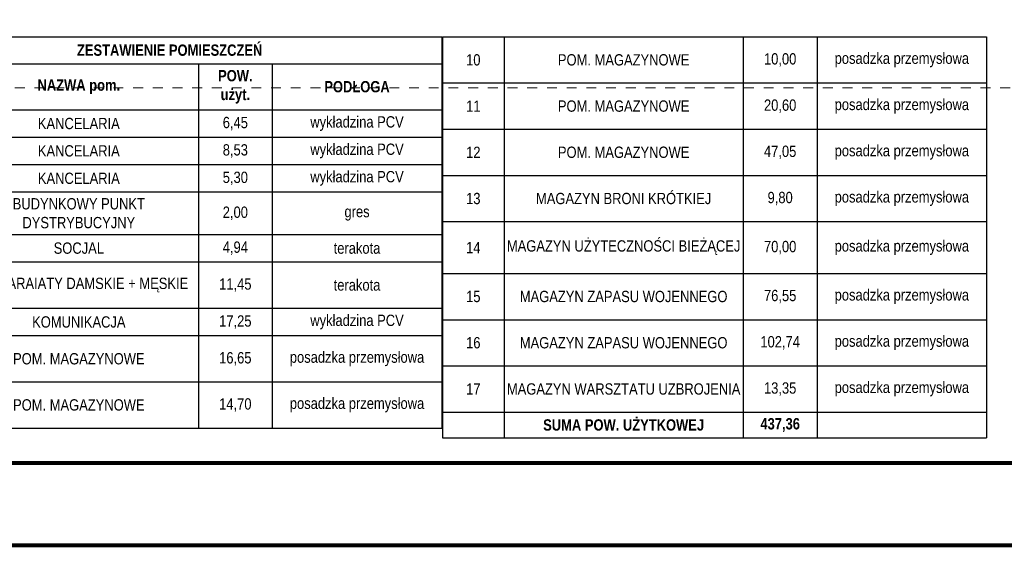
# Model space of a CAD drawing. Header units: centimetres. Extents: x -2715 to 104803, y -2198 to 32152.
# Tile 24 of 44: x 87425 to 88624, y -1446 to -803. Entities that reach past the tile are written whole.
import ezdxf

# ---------------------------------------------------------------- set-up
doc = ezdxf.new("R2010")
doc.units = ezdxf.units.CM
doc.header["$MEASUREMENT"] = 0
doc.linetypes.add('Dash', pattern=[0.6, 0.3, -0.3])
doc.layers.add('1_ view 1', color=7, linetype='Continuous', lineweight=15)
doc.layers.add('1_ wall DIV proj.', color=7, linetype='Continuous', lineweight=40, true_color=0x1a8cff)
doc.styles.get("Standard").update_dxf_attribs({"font": 'arial.ttf'})

# ---------------------------------------------------------------- blocks, each defined once
blk = doc.blocks.new('dsafdsgfdhgfhgfhgfhgf')
at = {"layer": '1_ view 1', "color": 150, "linetype": 'Dash', "ltscale": 40}
blk.add_lwpolyline([(2036.1, -120), (2036, -397), (-475, -397.1), (-475, -0.1)], dxfattribs=at)
blk = doc.blocks.new('*T5789')
at = {"color": 0, "lineweight": -2}
for p, q in [((0, 0), (662.5, 0)), ((0, 0), (0, -476.3)), ((662.5, 0), (662.5, -476.3)), ((663.5, 0), (1326, 0)), ((663.5, 0), (663.5, -488.2)), ((738.5, 0), (738.5, -488.2)), ((1029.7, 0), (1029.7, -488.2)), ((1119.7, 0), (1119.7, -488.2)), ((1326, 0), (1326, -488.2)), ((0, -32.7), (662.5, -32.7)), ((75, -32.7), (75, -476.3)), ((366.2, -32.7), (366.2, -476.3)), ((456.2, -32.7), (456.2, -476.3)), ((663.5, -56.2), (1326, -56.2)), ((0, -88.9), (662.5, -88.9)), ((663.5, -112.5), (1326, -112.5)), ((0, -122.3), (662.5, -122.3)), ((0, -155.6), (662.5, -155.6)), ((663.5, -168.8), (1326, -168.8)), ((0, -188.9), (662.5, -188.9)), ((663.5, -225), (1326, -225)), ((0, -240.6), (662.5, -240.6)), ((0, -273.9), (662.5, -273.9)), ((663.5, -288.1), (1326, -288.1)), ((0, -330.5), (662.5, -330.5)), ((663.5, -344.4), (1326, -344.4)), ((0, -363.8), (662.5, -363.8)), ((663.5, -400.6), (1326, -400.6)), ((0, -420.1), (662.5, -420.1)), ((663.5, -456.9), (1326, -456.9)), ((0, -476.3), (662.5, -476.3)), ((663.5, -488.2), (1326, -488.2))]:
    blk.add_line(p, q, dxfattribs=at)
at = {"color": 0, "char_height": 13.75, "attachment_point": 5}
for s, insert, width in [('{\\fAptos Narrow|b1|i0|c1|p54;ZESTAWIENIE POMIESZCZEŃ}', (331.2, -16.3), 647.5), ('{\\fAptos Narrow|b0|i0|c1|p54;posadzka przemysłowa}', (1222.9, -28.1), 191.25), ('{\\fAptos Narrow|b0|i0|c1|p54;10}', (701, -28.1), 60), ('{\\fAptos Narrow|b0|i0|c1|p54;POM. MAGAZYNOWE}', (884.1, -28.1), 276.25), ('{\\fAptos Narrow|b0|i0|c1|p54;10,00}', (1074.7, -28.1), 75), ('{\\fAptos Narrow|b1|i0|c1|p54;NR pom.}', (37.5, -60.8), 60), ('{\\fAptos Narrow|b1|i0|c1|p54;POW. użyt.}', (411.2, -60.8), 75), ('{\\fAptos Narrow|b1|i0|c1|p54;NAZWA pom. }', (220.6, -60.8), 276.25), ('{\\fAptos Narrow|b1|i0|c1|p54;PODŁOGA}', (559.4, -60.8), 191.25), ('{\\fAptos Narrow|b0|i0|c1|p54;posadzka przemysłowa}', (1222.9, -84.4), 191.25), ('{\\fAptos Narrow|b0|i0|c1|p54;11}', (701, -84.4), 60), ('{\\fAptos Narrow|b0|i0|c1|p54;POM. MAGAZYNOWE}', (884.1, -84.4), 276.25), ('{\\fAptos Narrow|b0|i0|c1|p54;20,60}', (1074.7, -84.4), 75), ('{\\fAptos Narrow|b0|i0|c1|p54;1}', (37.5, -105.6), 60), ('{\\fAptos Narrow|b0|i0|c1|p54;KANCELARIA}', (220.6, -105.6), 276.25), ('{\\fAptos Narrow|b0|i0|c1|p54;6,45}', (411.2, -105.6), 75), ('{\\fAptos Narrow|b0|i0|c1|p54;wykładzina PCV}', (559.4, -105.6), 191.25), ('{\\fAptos Narrow|b0|i0|c1|p54;2}', (37.5, -138.9), 60), ('{\\fAptos Narrow|b0|i0|c1|p54;KANCELARIA}', (220.6, -138.9), 276.25), ('{\\fAptos Narrow|b0|i0|c1|p54;8,53}', (411.2, -138.9), 75), ('{\\fAptos Narrow|b0|i0|c1|p54;wykładzina PCV}', (559.4, -138.9), 191.25), ('{\\fAptos Narrow|b0|i0|c1|p54;posadzka przemysłowa}', (1222.9, -140.6), 191.25), ('{\\fAptos Narrow|b0|i0|c1|p54;12}', (701, -140.6), 60), ('{\\fAptos Narrow|b0|i0|c1|p54;POM. MAGAZYNOWE}', (884.1, -140.6), 276.25), ('{\\fAptos Narrow|b0|i0|c1|p54;47,05}', (1074.7, -140.6), 75), ('{\\fAptos Narrow|b0|i0|c1|p54;3}', (37.5, -172.3), 60), ('{\\fAptos Narrow|b0|i0|c1|p54;KANCELARIA}', (220.6, -172.3), 276.25), ('{\\fAptos Narrow|b0|i0|c1|p54;5,30}', (411.2, -172.3), 75), ('{\\fAptos Narrow|b0|i0|c1|p54;wykładzina PCV}', (559.4, -172.3), 191.25), ('{\\fAptos Narrow|b0|i0|c1|p54;posadzka przemysłowa}', (1222.9, -196.9), 191.25), ('{\\fAptos Narrow|b0|i0|c1|p54;13}', (701, -196.9), 60), ('{\\fAptos Narrow|b0|i0|c1|p54;MAGAZYN BRONI KRÓTKIEJ}', (884.1, -196.9), 276.25), ('{\\fAptos Narrow|b0|i0|c1|p54;9,80}', (1074.7, -196.9), 75), ('{\\fAptos Narrow|b0|i0|c1|p54;BUDYNKOWY PUNKT DYSTRYBUCYJNY}', (220.6, -214.8), 276.25), ('{\\fAptos Narrow|b0|i0|c1|p54;4}', (37.5, -214.8), 60), ('{\\fAptos Narrow|b0|i0|c1|p54;2,00}', (411.2, -214.8), 75), ('{\\fAptos Narrow|b0|i0|c1|p54;gres}', (559.4, -214.8), 191.25), ('{\\fAptos Narrow|b0|i0|c1|p54;MAGAZYN UŻYTECZNOŚCI BIEŻĄCEJ}', (884.1, -256.6), 276.25), ('{\\fAptos Narrow|b0|i0|c1|p54;posadzka przemysłowa}', (1222.9, -256.6), 191.25), ('{\\fAptos Narrow|b0|i0|c1|p54;5}', (37.5, -257.3), 60), ('{\\fAptos Narrow|b0|i0|c1|p54;SOCJAL}', (220.6, -257.3), 276.25), ('{\\fAptos Narrow|b0|i0|c1|p54;4,94}', (411.2, -257.3), 75), ('{\\fAptos Narrow|b0|i0|c1|p54;terakota}', (559.4, -257.3), 191.25), ('{\\fAptos Narrow|b0|i0|c1|p54;14}', (701, -256.6), 60), ('{\\fAptos Narrow|b0|i0|c1|p54;70,00}', (1074.7, -256.6), 75), ('{\\fAptos Narrow|b0|i0|c1|p54;SANITARAIATY DAMSKIE + MĘSKIE}', (220.6, -302.2), 276.25), ('{\\fAptos Narrow|b0|i0|c1|p54;6}', (37.5, -302.2), 60), ('{\\fAptos Narrow|b0|i0|c1|p54;11,45}', (411.2, -302.2), 75), ('{\\fAptos Narrow|b0|i0|c1|p54;terakota}', (559.4, -302.2), 191.25), ('{\\fAptos Narrow|b0|i0|c1|p54;MAGAZYN ZAPASU WOJENNEGO}', (884.1, -316.2), 276.25), ('{\\fAptos Narrow|b0|i0|c1|p54;posadzka przemysłowa}', (1222.9, -316.2), 191.25), ('{\\fAptos Narrow|b0|i0|c1|p54;15}', (701, -316.2), 60), ('{\\fAptos Narrow|b0|i0|c1|p54;76,55}', (1074.7, -316.2), 75), ('{\\fAptos Narrow|b0|i0|c1|p54;7}', (37.5, -347.2), 60), ('{\\fAptos Narrow|b0|i0|c1|p54;KOMUNIKACJA}', (220.6, -347.2), 276.25), ('{\\fAptos Narrow|b0|i0|c1|p54;17,25}', (411.2, -347.2), 75), ('{\\fAptos Narrow|b0|i0|c1|p54;wykładzina PCV}', (559.4, -347.2), 191.25), ('{\\fAptos Narrow|b0|i0|c1|p54;MAGAZYN ZAPASU WOJENNEGO}', (884.1, -372.5), 276.25), ('{\\fAptos Narrow|b0|i0|c1|p54;posadzka przemysłowa}', (1222.9, -372.5), 191.25), ('{\\fAptos Narrow|b0|i0|c1|p54;16}', (701, -372.5), 60), ('{\\fAptos Narrow|b0|i0|c1|p54;102,74}', (1074.7, -372.5), 75), ('{\\fAptos Narrow|b0|i0|c1|p54;posadzka przemysłowa}', (559.4, -392), 191.25), ('{\\fAptos Narrow|b0|i0|c1|p54;8}', (37.5, -392), 60), ('{\\fAptos Narrow|b0|i0|c1|p54;POM. MAGAZYNOWE}', (220.6, -392), 276.25), ('{\\fAptos Narrow|b0|i0|c1|p54;16,65}', (411.2, -392), 75), ('{\\fAptos Narrow|b0|i0|c1|p54;MAGAZYN WARSZTATU UZBROJENIA}', (884.1, -428.8), 276.25), ('{\\fAptos Narrow|b0|i0|c1|p54;posadzka przemysłowa}', (1222.9, -428.8), 191.25), ('{\\fAptos Narrow|b0|i0|c1|p54;posadzka przemysłowa}', (559.4, -448.2), 191.25), ('{\\fAptos Narrow|b0|i0|c1|p54;17}', (701, -428.8), 60), ('{\\fAptos Narrow|b0|i0|c1|p54;13,35}', (1074.7, -428.8), 75), ('{\\fAptos Narrow|b0|i0|c1|p54;9}', (37.5, -448.2), 60), ('{\\fAptos Narrow|b0|i0|c1|p54;POM. MAGAZYNOWE}', (220.6, -448.2), 276.25), ('{\\fAptos Narrow|b0|i0|c1|p54;14,70}', (411.2, -448.2), 75), ('{\\fAptos Narrow|b1|i0|c1|p54;SUMA POW. UŻYTKOWEJ}', (884.1, -472.6), 276.25), ('{\\fAptos Narrow|b1|i0|c1|p54;437,36}', (1074.7, -472.6), 75), ('{\\fAptos Narrow|b0|i0|c1|p54;}', (701, -472.6), 60), ('{\\fAptos Narrow|b0|i0|c1|p54;}', (1222.9, -472.6), 191.25)]:
    blk.add_mtext(s, dxfattribs=dict(at, insert=insert, width=width))

msp = doc.modelspace()

# ---------------------------------------------------------------- linework, layer by layer
at = {"lineweight": 50, "const_width": 5}
msp.add_lwpolyline([(85600.17, -1443.15), (85600.17, 1526.85), (89800.17, 1526.85), (89800.17, -1443.15), (85600.17, -1443.15)], dxfattribs=at)
at = {"lineweight": 50}
msp.add_lwpolyline([(86020.17, -1343.15, 5, 5, 0), (86020.17, 1426.85, 5, 5, 0), (89700.17, 1426.85, 5, 5, 0), (89700.17, -1343.15, 5, 5, 0)], format="xyseb", close=True, dxfattribs=at)

# ---------------------------------------------------------------- block references
msp.add_blockref('*T5789', (87276.79, -824.18))
at = {"layer": '1_ wall DIV proj.', "color": 6}
msp.add_blockref('dsafdsgfdhgfhgfhgfhgf', (87147.55, -489.07), dxfattribs=at)

doc.saveas('drawing.dxf')
